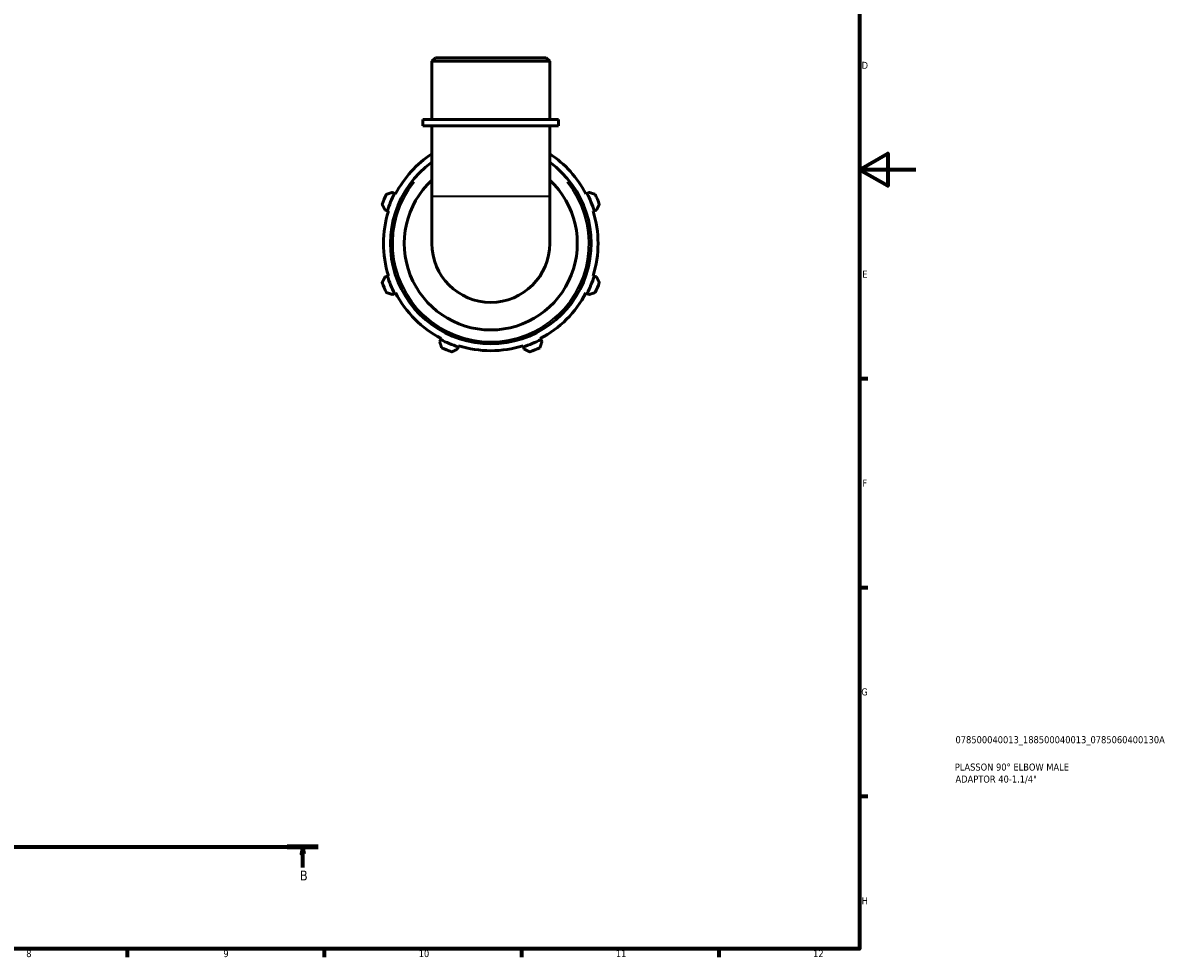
# Model space of a CAD drawing. Header units: millimetres. Extents: x 0 to 931, y 0 to 900.
# Tile 4 of 5: x 524 to 931, y 17 to 349. Entities that reach past the tile are written whole.
import ezdxf

# ---------------------------------------------------------------- set-up
doc = ezdxf.new("R2010")
doc.units = ezdxf.units.MM
doc.linetypes.add('CHAIN', pattern=[0.7087, 0.4724, -0.0591, 0.1181, -0.0591])
for name, color, linetype, lineweight in [('Border (ISO)', 7, 'Continuous', 70), ('Section Line (ISO)', 7, 'CHAIN', 70), ('Title (ISO)', 7, 'Continuous', 50), ('Visible (ISO)', 7, 'Continuous', 50), ('Visible Narrow (ISO)', 7, 'Continuous', 35)]:
    doc.layers.add(name, color=color, linetype=linetype, lineweight=lineweight)
doc.styles.add('Label Text (ISO)', font='tahoma.ttf')
doc.styles.add('Note Text (ISO)', font='tahoma.ttf')

# ---------------------------------------------------------------- blocks, each defined once
blk = doc.blocks.new('Borders Default Border')
at = {"layer": 'Border (ISO)'}
for p, q in [((821, 222.75), (823.9, 222.75)), ((821, 148.5), (823.9, 148.5)), ((821, 74.25), (823.9, 74.25)), ((560.67, 20), (560.67, 17.1)), ((630.75, 20), (630.75, 17.1)), ((700.83, 20), (700.83, 17.1)), ((770.92, 20), (770.92, 17.1))]:
    blk.add_line(p, q, dxfattribs=at)
at = {"layer": 'Border (ISO)', "flags": 128}
for points in [[(20, 20), (20, 574), (821, 574), (821, 20), (20, 20)], [(841, 297), (821, 297), (831, 302.77), (831, 291.23), (821, 297)]]:
    blk.add_lwpolyline(points, dxfattribs=at)
at = {"layer": 'Border (ISO)', "color": 232, "true_color": 0xca0064, "char_height": 2.5, "attachment_point": 7, "style": 'Note Text (ISO)'}
for s, insert in [('D', (821.73, 332.88)), ('E', (821.94, 258.63)), ('F', (822, 184.38)), ('G', (821.61, 110.08)), ('H', (821.74, 35.88)), ('9', (594.88, 17.05)), ('10', (664.29, 17.05)), ('11', (734.37, 17.1)), ('12', (804.46, 17.1)), ('8', (524.81, 17.04))]:
    blk.add_mtext(s, dxfattribs=dict(at, insert=insert))
blk = doc.blocks.new('Title Blocks ISO')
at = {"layer": 'Title (ISO)', "color": 232, "true_color": 0xca0064, "style": 'Note Text (ISO)'}
for tag, p in [('PART_NUMBER_001', (34.08, 73.13)), ('DESCRIPTION_001', (33.84, 63.4)), ('DESCRIPTION_002', (34.09, 59.12))]:
    blk.add_attdef(tag, p, '', height=2.5, dxfattribs=at)
blk = doc.blocks.new('2dTransSection0')
at = {"layer": 'Section Line (ISO)', "linetype": 'CHAIN'}
blk.add_line((217.81, 56.35), (628.62, 56.35), dxfattribs=at)
at = {"layer": 'Section Line (ISO)', "linetype": 'Continuous', "lineweight": 140}
blk.add_line((617.56, 56.35), (628.62, 56.35), dxfattribs=at)
at = {"layer": 'Section Line (ISO)', "linetype": 'Continuous'}
for p, q in [((623.09, 56.35), (622.59, 53.85)), ((622.59, 53.85), (623.59, 53.85)), ((623.09, 53.85), (623.09, 56.35)), ((623.59, 53.85), (623.09, 56.35)), ((623.09, 48.9), (623.09, 53.85))]:
    blk.add_line(p, q, dxfattribs=at)
at = {"layer": 'Section Line (ISO)', "linetype": 'Continuous', "flags": 128}
blk.add_lwpolyline([(623.59, 53.85), (623.09, 56.35), (622.59, 53.85), (623.59, 53.85)], dxfattribs=at)
at = {"layer": 'Section Line (ISO)'}
blk.add_solid([(623.59, 53.85), (623.09, 56.35), (622.59, 53.85), (623.59, 53.85)], dxfattribs=at)
at = {"layer": 'Section Line (ISO)', "insert": (622.02, 44.35), "char_height": 3.5, "attachment_point": 7, "style": 'Label Text (ISO)'}
blk.add_mtext('B', dxfattribs=at)

msp = doc.modelspace()

# ---------------------------------------------------------------- linework, layer by layer
at = {"layer": 'Visible (ISO)'}
for p, q in [((670.223, 336.806), (668.966, 335.549)), ((710.876, 335.549), (668.966, 335.549)), ((668.966, 314.806), (668.966, 335.549)), ((670.223, 336.806), (709.619, 336.806)), ((709.619, 336.806), (710.876, 335.549)), ((710.876, 314.806), (710.876, 335.549)), ((714.019, 314.806), (665.823, 314.806)), ((665.823, 312.606), (665.823, 314.806)), ((714.019, 312.606), (714.019, 314.806)), ((714.019, 312.606), (665.823, 312.606)), ((668.966, 312.606), (668.966, 287.57)), ((710.876, 312.606), (710.876, 287.57)), ((655.736, 288.602), (655.008, 288.98)), ((656.099, 288.412), (655.736, 288.602)), ((668.966, 287.57), (668.966, 270.806)), ((710.876, 270.806), (710.876, 287.57)), ((724.106, 288.602), (723.743, 288.412)), ((724.834, 288.98), (724.106, 288.602)), ((652.383, 282.642), (653.165, 282.395)), ((653.165, 282.395), (653.556, 282.272)), ((726.286, 282.272), (726.677, 282.395)), ((726.677, 282.395), (727.459, 282.642)), ((653.165, 259.217), (652.383, 258.97)), ((653.556, 259.34), (653.165, 259.217)), ((726.677, 259.217), (726.286, 259.34)), ((727.459, 258.97), (726.677, 259.217)), ((655.008, 252.632), (655.736, 253.01)), ((655.736, 253.01), (656.099, 253.2)), ((723.743, 253.2), (724.106, 253.01)), ((724.106, 253.01), (724.834, 252.632)), ((672.125, 236.621), (671.747, 235.893)), ((672.314, 236.984), (672.125, 236.621)), ((707.717, 236.621), (707.527, 236.984)), ((708.095, 235.893), (707.717, 236.621)), ((678.085, 233.268), (678.332, 234.05)), ((678.332, 234.05), (678.455, 234.441)), ((701.387, 234.441), (701.51, 234.05)), ((701.51, 234.05), (701.757, 233.268))]:
    msp.add_line(p, q, dxfattribs=at)
for radius, start, end in [(38.13, 123.33733, 152.5), (38.13, 27.5, 56.66267), (35.67, 125.97757, 54.02243), (30.75, 132.95811, 47.04189), (41, 154.79198, 160.20802), (38.54, 152.5, 162.5), (38.54, 17.5, 27.5), (41, 19.79198, 25.20802), (38.13, 162.5, 197.5), (38.13, 342.5, 17.5), (20.955, 180, 0), (41, 199.79198, 205.20802), (38.54, 197.5, 207.5), (38.54, 332.5, 342.5), (41, 334.79198, 340.20802), (38.13, 207.5, 242.5), (38.13, 297.5, 332.5), (38.54, 242.5, 252.5), (38.54, 287.5, 297.5), (41, 244.79198, 250.20802), (38.13, 252.5, 287.5), (41, 289.79198, 295.20802)]:
    msp.add_arc((689.921, 270.806), radius, start, end, dxfattribs=at)
for points, weights in [([(655.008, 288.98), (653.939, 288.632), (652.825, 288.268)], [1.00658545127, 1.01261861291, 1.01785635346]), ([(727.016, 288.268), (725.903, 288.632), (724.834, 288.98)], [1.01785635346, 1.01261861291, 1.00658545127]), ([(651.343, 284.689), (651.873, 283.644), (652.383, 282.642)], [1.01785635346, 1.01261861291, 1.00658545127]), ([(727.459, 282.642), (727.969, 283.644), (728.499, 284.689)], [1.00658545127, 1.01261861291, 1.01785635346]), ([(652.383, 258.97), (651.873, 257.968), (651.343, 256.923)], [1.00658545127, 1.01261861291, 1.01785635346]), ([(728.499, 256.923), (727.969, 257.968), (727.459, 258.97)], [1.01785635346, 1.01261861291, 1.00658545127]), ([(652.825, 253.344), (653.939, 252.98), (655.008, 252.632)], [1.01785635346, 1.01261861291, 1.00658545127]), ([(724.834, 252.632), (725.903, 252.98), (727.016, 253.344)], [1.00658545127, 1.01261861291, 1.01785635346]), ([(671.747, 235.893), (672.095, 234.824), (672.459, 233.711)], [1.00658545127, 1.01261861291, 1.01785635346]), ([(676.038, 232.228), (677.083, 232.758), (678.085, 233.268)], [1.01785635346, 1.01261861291, 1.00658545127]), ([(701.757, 233.268), (702.759, 232.758), (703.804, 232.228)], [1.00658545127, 1.01261861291, 1.01785635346]), ([(707.383, 233.711), (707.747, 234.824), (708.095, 235.893)], [1.01785635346, 1.01261861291, 1.00658545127])]:
    msp.add_rational_spline(points, weights, degree=2, dxfattribs=at)
at = {"layer": 'Visible Narrow (ISO)'}
msp.add_line((669.224, 287.57), (710.618, 287.57), dxfattribs=at)
msp.add_arc((689.921, 270.806), 34.87, 141.24394, 38.75606, dxfattribs=at)

# ---------------------------------------------------------------- block references
msp.add_blockref('Borders Default Border', (0, 0))
msp.add_blockref('Title Blocks ISO', (821, 20)).add_auto_attribs({'PART_NUMBER_001': '078500040013_188500040013_0785060400130A', 'DESCRIPTION_001': 'PLASSON 90° ELBOW MALE', 'DESCRIPTION_002': 'ADAPTOR 40-1.1/4"'})
at = {"layer": 'Section Line (ISO)'}
msp.add_blockref('2dTransSection0', (0, 0), dxfattribs=at)

doc.saveas('drawing.dxf')
